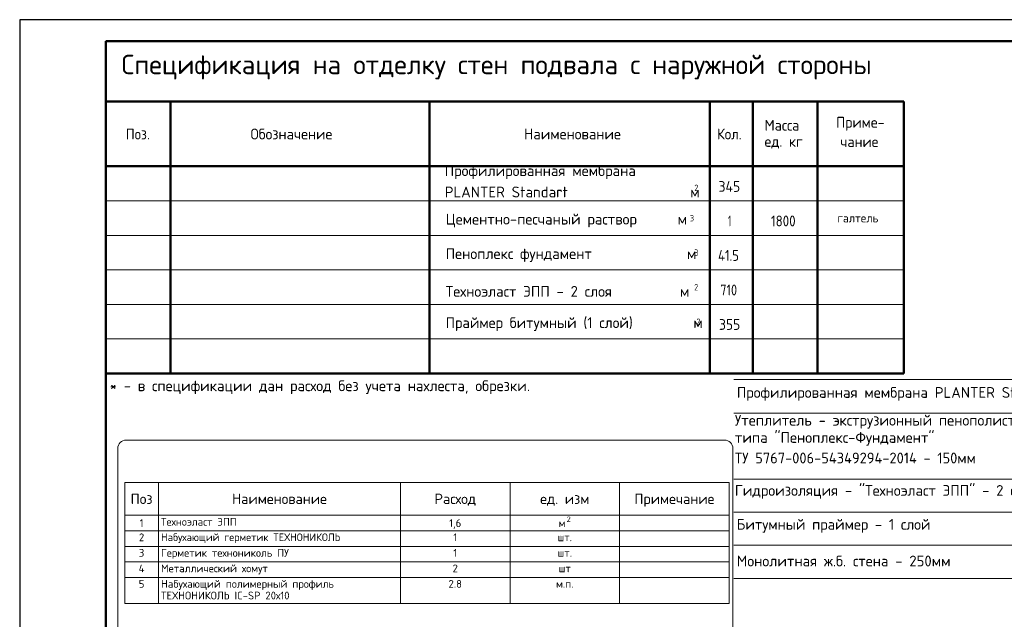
# Model space of a CAD drawing. Header units: millimetres. Extents: x 0 to 21000, y 0 to 14850.
# Tile 12 of 56: x 0 to 11414, y 7898 to 14850. Entities that reach past the tile are written whole.
import ezdxf
from ezdxf.enums import TextEntityAlignment as Align

# ---------------------------------------------------------------- set-up
doc = ezdxf.new("R2010")
doc.units = ezdxf.units.MM
for name, color, linetype, lineweight in [('Standard', 7, 'Continuous', 25), ('Общий01', 7, 'Continuous', 13), ('РАЗМЕРЫ', 1, 'Continuous', 9)]:
    doc.layers.add(name, color=color, linetype=linetype, lineweight=lineweight)
doc.styles.add('ISOCPEUR', font='txt')

msp = doc.modelspace()

# ---------------------------------------------------------------- linework, layer by layer
at = {"layer": 'Standard', "color": 7, "linetype": 'Continuous', "lineweight": 25, "transparency": 33554687}
for p, q in [((21000, 14850), (0, 14850)), ((0, 14850), (0, 0)), ((1000, 14600), (1000, 529))]:
    msp.add_line(p, q, dxfattribs=at)
at = {"layer": 'Standard', "color": 7, "linetype": 'Continuous', "lineweight": 50, "transparency": 33554687}
for p, q in [((1000, 14600), (20750, 14600)), ((1000, 250), (1000, 14600)), ((1000, 14600), (1000, 14600)), ((10250, 13900), (1000, 13900)), ((1000, 13900), (1000, 13150)), ((1750, 13900), (1750, 13150)), ((4750, 13900), (4750, 13150)), ((8000, 13900), (8000, 13150)), ((8500, 13900), (8500, 13150)), ((9250, 13900), (9250, 13150)), ((10250, 13900), (10250, 13150)), ((10250, 13900), (10250, 13150)), ((10250, 13150), (1000, 13150)), ((1000, 13150), (1000, 10750)), ((1750, 13150), (1750, 10750)), ((4750, 13150), (4750, 10750)), ((8000, 13150), (8000, 10750)), ((8500, 13150), (8500, 10750)), ((9250, 13150), (9250, 10750)), ((10250, 13150), (10250, 10750)), ((10250, 10750), (1000, 10750))]:
    msp.add_line(p, q, dxfattribs=at)
at = {"layer": 'Standard', "color": 7, "linetype": 'Continuous', "lineweight": 13, "transparency": 33554687}
for p, q in [((10250, 13150), (1000, 13150)), ((10250, 12750), (1000, 12750)), ((10250, 12350), (1000, 12350)), ((10250, 11950), (1000, 11950)), ((10250, 11550), (1000, 11550)), ((10250, 11150), (1000, 11150)), ((12399, 10677), (8279, 10677)), ((8279, 10677), (12399, 10677)), ((15390, 10677), (10700, 10677)), ((12399, 10290), (8279, 10290)), ((12399, 9523), (8279, 9523)), ((12399, 9140), (8279, 9140)), ((12399, 9140), (8279, 9140)), ((12399, 8757), (8279, 8757)), ((12399, 8373), (8279, 8373)), ((12399, 8373), (8279, 8373)), ((12399, 8373), (8279, 8373))]:
    msp.add_line(p, q, dxfattribs=at)
at = {"layer": 'Общий01', "color": 1, "linetype": 'Continuous', "lineweight": 18, "transparency": 33554687}
for p, q in [((1236, 9977), (8169, 9977)), ((1136, 597), (1136, 9877)), ((8269, 6879), (8269, 9877))]:
    msp.add_line(p, q, dxfattribs=at)
for centre, start, end in [((1236, 9877), 90, 180), ((8169, 9877), 0, 90)]:
    msp.add_arc(centre, 100, start, end, dxfattribs=at)
at = {"layer": 'РАЗМЕРЫ', "color": 7, "linetype": 'Continuous', "lineweight": 18}
for p, q in [((1219, 9486), (1219, 8083)), ((1219, 9486), (8224, 9486)), ((1608, 9486), (1608, 8083)), ((4414, 9486), (4414, 8083)), ((5684, 9486), (5684, 8083)), ((6954, 9486), (6954, 8083)), ((8224, 9486), (8224, 8083)), ((1219, 9104), (8224, 9104)), ((1219, 8924), (8224, 8924)), ((1219, 8744), (8224, 8744)), ((1219, 8564), (8224, 8564)), ((1219, 8384), (8224, 8384)), ((1219, 8083), (8224, 8083))]:
    msp.add_line(p, q, dxfattribs=at)

# ---------------------------------------------------------------- texts
at = {"layer": 'Standard', "color": 7, "lineweight": 50, "transparency": 33554687, "style": 'ISOCPEUR', "width": 0.99}
msp.add_text('Спецификация на отделку стен подвала с наружной стороны', height=225, dxfattribs=at).set_placement((1181, 14218))
at = {"layer": 'Standard', "color": 7, "lineweight": 25, "transparency": 33554687, "style": 'ISOCPEUR'}
for s, height, width, p in [('Приме-', 125, 0.96, (9463, 13598)), ('Поз.', 125, 0.92, (1231, 13462)), ('Обозначение', 125, 0.97, (2676, 13462)), ('Наименование', 125, 0.98, (5846, 13462)), ('Кол.', 125, 0.93, (8084, 13462)), ('Масса', 125, 0.95, (8635, 13564)), ('ед. кг', 125, 0.95, (8635, 13376)), ('чание', 125, 0.95, (9513, 13373)), ('Профилированная\xa0мембрана', 125, 0.99, (4927, 13037)), ('PLANTER\xa0Standart                  м', 125, 0.99, (4927, 12790)), ('2', 75, 0.78, (7821, 12863)), ('345', 125, 0.92, (8101, 12854)), ('Цементно-песчаный раствор      м', 125, 0.99, (4938, 12475)), ('3', 75, 0.78, (7770, 12511)), ('1', 125, 0.56, (8212, 12454)), ('1800', 125, 0.87, (8709, 12454)), ('Пеноплекс фундамент              м', 125, 0.99, (4938, 12075)), ('3', 75, 0.78, (7820, 12111)), ('41.5', 125, 0.85, (8096, 12054)), ('Техноэласт ЭПП - 2 слоя          м', 125, 0.99, (4938, 11638)), ('2', 75, 0.78, (7820, 11711)), ('710', 125, 0.83, (8121, 11654)), ('Праймер битумный (1 слой)         м', 125, 0.98, (4938, 11275)), ('2', 75, 0.78, (7845, 11311)), ('355', 125, 0.91, (8107, 11254)), ('* - в спецификации дан расход без учета нахлеста, обрезки.', 125, 0.99, (1043, 10543)), ('Профилированная\xa0мембрана\xa0PLANTER\xa0Standart', 125, 0.99, (8313, 10466)), ('Утеплитель\xa0-\xa0экструзионный\xa0пенополистирол', 125, 0.99, (8290, 10144)), ('типа\xa0"Пеноплекс-Фундамент"', 125, 0.99, (8290, 9944)), ('ТУ\xa05767-006-54349294-2014\xa0-\xa0150мм', 125, 0.97, (8290, 9706)), ('Гидроизоляция\xa0-\xa0"Техноэласт\xa0ЭПП"\xa0-\xa02\xa0слоя', 125, 0.99, (8290, 9330)), ('Битумный\xa0праймер\xa0-\xa01\xa0слой', 125, 0.98, (8312, 8937)), ('Монолитная\xa0ж.б.\xa0стена\xa0-\xa0250мм', 125, 0.99, (8313, 8512))]:
    msp.add_text(s, height=height, dxfattribs=dict(at, width=width)).set_placement(p)
at = {"layer": 'Standard', "color": 7, "lineweight": 18, "transparency": 33554687, "style": 'ISOCPEUR', "width": 0.96}
msp.add_text('галтель', height=100, dxfattribs=at).set_placement((9480, 12500))
at = {"layer": 'РАЗМЕРЫ', "color": 7, "linetype": 'Continuous', "lineweight": 18, "style": 'ISOCPEUR'}
for s, height, p in [('Поз', 120, (1413, 9295)), ('Наименование', 120, (3011, 9295)), ('Расход', 120, (5049, 9295)), ('ед. изм', 120, (6319, 9295)), ('Примечание', 120, (7589, 9295)), ('1', 90, (1413, 9014)), ('1,6', 90, (5049, 9014)), ('м', 90, (6287, 9014)), ('2', 63, (6364, 9059))]:
    msp.add_text(s, height=height, dxfattribs=at).set_placement(p, align=Align.MIDDLE_CENTER)
for s, height, p in [('Техноэласт ЭПП', 90, (1638, 9074)), ('Набухающий герметик ТЕХНОНИКОЛЬ', 87.89, (1638, 8894)), ('Герметик технониколь ПУ', 90, (1638, 8714)), ('Металлический хомут', 90, (1638, 8534)), ('Набухающий полимерный профиль ', 90, (1638, 8354)), ('ТЕХНОНИКОЛЬ IC-SP 20х10', 90, (1638, 8219))]:
    msp.add_text(s, height=height, dxfattribs=at).set_placement(p, align=Align.TOP_LEFT)
for s, p in [('2', (1413, 8894)), ('1', (5049, 8894)), ('шт.', (6319, 8894)), ('3', (1413, 8714)), ('1', (5049, 8714)), ('шт.', (6319, 8714)), ('4', (1413, 8534)), ('2', (5049, 8534)), ('шт', (6319, 8534)), ('5', (1413, 8354)), ('2.8', (5049, 8354)), ('м.п.', (6319, 8354))]:
    msp.add_text(s, height=90, dxfattribs=at).set_placement(p, align=Align.TOP_CENTER)

doc.saveas('drawing.dxf')
